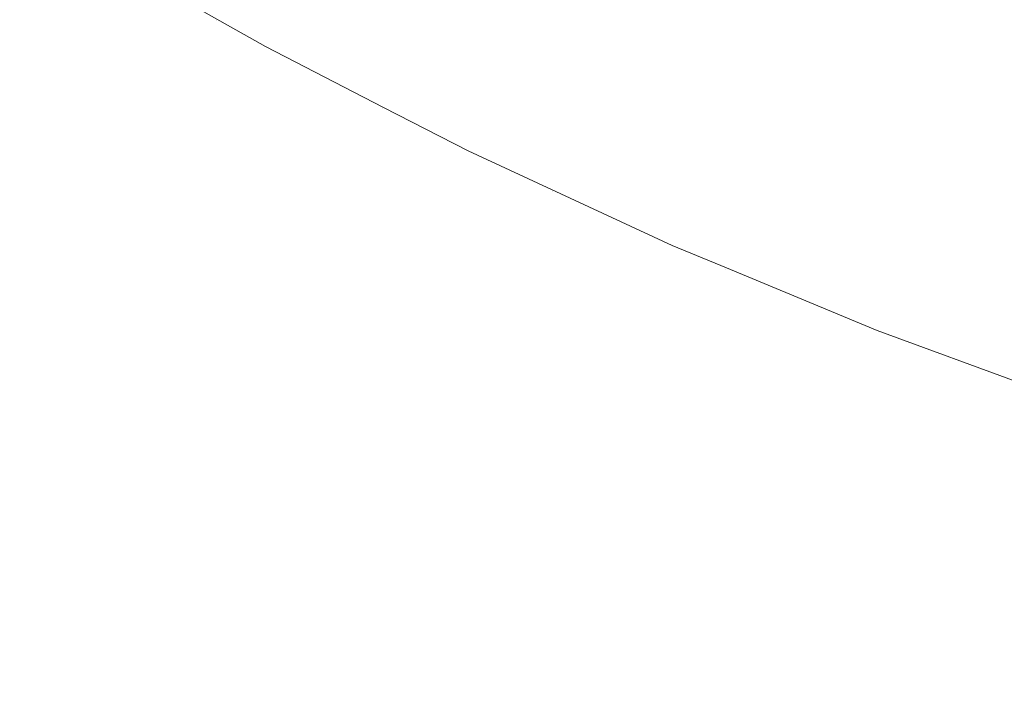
# Model space of a CAD drawing. Header units: centimetres. Extents: x -21.6 to 22.7, y 4.2 to 6.
# Tile 99 of 256: x -6.6176 to -6.5907, y 4.5002 to 4.5185. Entities that reach past the tile are written whole.
import ezdxf

# ---------------------------------------------------------------- set-up
doc = ezdxf.new("R2010")
doc.units = ezdxf.units.CM
doc.header["$LTSCALE"] = 2.54
doc.layers.add('Lucido design-1', color=7, linetype='Continuous')

# ---------------------------------------------------------------- blocks, each defined once
blk = doc.blocks.new('Gruppo-3-1')
at = {"color": 7, "linetype": 'Continuous', "lineweight": 9}
blk.add_3dface([(-21.503423, 5.900212, -2276.22217), (-21.503423, 4.300212, -2276.22217), (22.630348, 4.300212, -2276.22217), (22.630348, 5.900212, -2276.22217)], dxfattribs=at)
for points, invisible_edges in [([(-6.596114, 4.519198, -2276.683058), (-6.596376, 4.518308, -2276.68536), (-6.600927, 4.520341, -2276.68536), (-6.600643, 4.521222, -2276.683058)], 15), ([(-6.590985, 4.519308, -2276.678496), (-6.591256, 4.51829, -2276.680769), (-6.595834, 4.520147, -2276.680769), (-6.595538, 4.521154, -2276.678496)], 15), ([(-6.616807, 4.520745, -2276.930287), (-6.616762, 4.520854, -2276.928615), (-6.612299, 4.51829, -2276.928615), (-6.612341, 4.518179, -2276.930287)], 15), ([(-6.612267, 4.518374, -2276.926967), (-6.612299, 4.51829, -2276.928615), (-6.616762, 4.520854, -2276.928615), (-6.616727, 4.520937, -2276.926967)], 15), ([(-6.616727, 4.520937, -2276.926967), (-6.616704, 4.520995, -2276.925344), (-6.612244, 4.518433, -2276.925344), (-6.612267, 4.518374, -2276.926967)], 15), ([(-6.612231, 4.518467, -2276.923745), (-6.612244, 4.518433, -2276.925344), (-6.616704, 4.520995, -2276.925344), (-6.61669, 4.521029, -2276.923745)], 15), ([(-6.612231, 4.518467, -2276.923745), (-6.61669, 4.521029, -2276.923745), (-6.616383, 4.520861, -2276.92217)], 11), ([(-6.616383, 4.520861, -2276.92217), (-6.610887, 4.517747, -2276.92217), (-6.612231, 4.518467, -2276.923745)], 10), ([(-6.616383, 4.520861, -2276.92217), (-6.616383, 4.520861, -2276.72217), (-6.610887, 4.517747, -2276.72217), (-6.610887, 4.517747, -2276.92217)], 5), ([(-6.612218, 4.518501, -2276.71995), (-6.610887, 4.517747, -2276.72217), (-6.616383, 4.520861, -2276.72217)], 9), ([(-6.611488, 4.520412, -2276.701649), (-6.611308, 4.520883, -2276.699319), (-6.606819, 4.518498, -2276.699319), (-6.606987, 4.518021, -2276.701649)], 15), ([(-6.606199, 4.520259, -2276.692323), (-6.605953, 4.520958, -2276.689995), (-6.60144, 4.518753, -2276.689995), (-6.601669, 4.518045, -2276.692323)], 15), ([(-6.616931, 4.520443, -2276.933702), (-6.616863, 4.520608, -2276.931982), (-6.612394, 4.51804, -2276.931982), (-6.612458, 4.517872, -2276.933702)], 15), ([(-6.612341, 4.518179, -2276.930287), (-6.612394, 4.51804, -2276.931982), (-6.616863, 4.520608, -2276.931982), (-6.616807, 4.520745, -2276.930287)], 15), ([(-6.612458, 4.517872, -2276.933702), (-6.612534, 4.517674, -2276.935444), (-6.617012, 4.520248, -2276.935444), (-6.616931, 4.520443, -2276.933702)], 15), ([(-6.606987, 4.518021, -2276.701649), (-6.607136, 4.517599, -2276.703974), (-6.611647, 4.519996, -2276.703974), (-6.611488, 4.520412, -2276.701649)], 15), ([(-6.601193, 4.519518, -2276.687674), (-6.600927, 4.520341, -2276.68536), (-6.596376, 4.518308, -2276.68536), (-6.596621, 4.517476, -2276.687674)], 15), ([(-6.590985, 4.519308, -2276.678496), (-6.590699, 4.520384, -2276.676241), (-6.586107, 4.518707, -2276.676241), (-6.586366, 4.517621, -2276.678496)], 15), ([(-6.612621, 4.517445, -2276.93721), (-6.612722, 4.517183, -2276.938998), (-6.617212, 4.519763, -2276.938998), (-6.617105, 4.520021, -2276.93721)], 15), ([(-6.617105, 4.520021, -2276.93721), (-6.617012, 4.520248, -2276.935444), (-6.612534, 4.517674, -2276.935444), (-6.612621, 4.517445, -2276.93721)], 15), ([(-6.601669, 4.518045, -2276.692323), (-6.601879, 4.517395, -2276.694654), (-6.606425, 4.519616, -2276.694654), (-6.606199, 4.520259, -2276.692323)], 15), ([(-6.596114, 4.519198, -2276.683058), (-6.595834, 4.520147, -2276.680769), (-6.591256, 4.51829, -2276.680769), (-6.591511, 4.517331, -2276.683058)], 15), ([(-6.617332, 4.519471, -2276.940809), (-6.617212, 4.519763, -2276.938998), (-6.612722, 4.517183, -2276.938998), (-6.612835, 4.516886, -2276.940809)], 15), ([(-6.611786, 4.519631, -2276.706291), (-6.611647, 4.519996, -2276.703974), (-6.607136, 4.517599, -2276.703974), (-6.607266, 4.51723, -2276.706291)], 15), ([(-6.612835, 4.516886, -2276.940809), (-6.612961, 4.516554, -2276.942641), (-6.617467, 4.519143, -2276.942641), (-6.617332, 4.519471, -2276.940809)], 15), ([(-6.607266, 4.51723, -2276.706291), (-6.607377, 4.516914, -2276.7086), (-6.611906, 4.519319, -2276.7086), (-6.611786, 4.519631, -2276.706291)], 15), ([(-6.606632, 4.519029, -2276.696987), (-6.606425, 4.519616, -2276.694654), (-6.601879, 4.517395, -2276.694654), (-6.602071, 4.516801, -2276.696987)], 15), ([(-6.596621, 4.517476, -2276.687674), (-6.596849, 4.516702, -2276.689995), (-6.60144, 4.518753, -2276.689995), (-6.601193, 4.519518, -2276.687674)], 15), ([(-6.612005, 4.519058, -2276.710899), (-6.611906, 4.519319, -2276.7086), (-6.607377, 4.516914, -2276.7086), (-6.607471, 4.516649, -2276.710899)], 15), ([(-6.591511, 4.517331, -2276.683058), (-6.591751, 4.516431, -2276.68536), (-6.596376, 4.518308, -2276.68536), (-6.596114, 4.519198, -2276.683058)], 15), ([(-6.586366, 4.517621, -2276.678496), (-6.586611, 4.516593, -2276.680769), (-6.591256, 4.51829, -2276.680769), (-6.590985, 4.519308, -2276.678496)], 15), ([(-6.617617, 4.51878, -2276.944493), (-6.617467, 4.519143, -2276.942641), (-6.612961, 4.516554, -2276.942641), (-6.613102, 4.516186, -2276.944493)], 15), ([(-6.607471, 4.516649, -2276.710899), (-6.607546, 4.516434, -2276.713185), (-6.612086, 4.518846, -2276.713185), (-6.612005, 4.519058, -2276.710899)], 15), ([(-6.602071, 4.516801, -2276.696987), (-6.602245, 4.516263, -2276.699319), (-6.606819, 4.518498, -2276.699319), (-6.606632, 4.519029, -2276.696987)], 15), ([(-6.613102, 4.516186, -2276.944493), (-6.613258, 4.515778, -2276.946366), (-6.617782, 4.518378, -2276.946366), (-6.617617, 4.51878, -2276.944493)], 15), ([(-6.607604, 4.51627, -2276.715456), (-6.607645, 4.516153, -2276.717712), (-6.612192, 4.518569, -2276.717712), (-6.612148, 4.518684, -2276.715456)], 15), ([(-6.612148, 4.518684, -2276.715456), (-6.612086, 4.518846, -2276.713185), (-6.607546, 4.516434, -2276.713185), (-6.607604, 4.51627, -2276.715456)], 15), ([(-6.601669, 4.518045, -2276.692323), (-6.60144, 4.518753, -2276.689995), (-6.596849, 4.516702, -2276.689995), (-6.597059, 4.515986, -2276.692323)], 15), ([(-6.612267, 4.518374, -2276.926967), (-6.612244, 4.518433, -2276.925344), (-6.607694, 4.516016, -2276.925344), (-6.607715, 4.515956, -2276.926967)], 15), ([(-6.607681, 4.516051, -2276.923745), (-6.607694, 4.516016, -2276.925344), (-6.612244, 4.518433, -2276.925344), (-6.612231, 4.518467, -2276.923745)], 15), ([(-6.607681, 4.516051, -2276.923745), (-6.612231, 4.518467, -2276.923745), (-6.610887, 4.517747, -2276.92217)], 11), ([(-6.612218, 4.518501, -2276.71995), (-6.612192, 4.518569, -2276.717712), (-6.607645, 4.516153, -2276.717712), (-6.607669, 4.516085, -2276.71995)], 15), ([(-6.610887, 4.517747, -2276.72217), (-6.612218, 4.518501, -2276.71995), (-6.607669, 4.516085, -2276.71995)], 11), ([(-6.606987, 4.518021, -2276.701649), (-6.606819, 4.518498, -2276.699319), (-6.602245, 4.516263, -2276.699319), (-6.602401, 4.515781, -2276.701649)], 15), ([(-6.617964, 4.517938, -2276.948259), (-6.617782, 4.518378, -2276.946366), (-6.613258, 4.515778, -2276.946366), (-6.613428, 4.515332, -2276.948259)], 15), ([(-6.607784, 4.515758, -2276.930287), (-6.607834, 4.515618, -2276.931982), (-6.612394, 4.51804, -2276.931982), (-6.612341, 4.518179, -2276.930287)], 15), ([(-6.612341, 4.518179, -2276.930287), (-6.612299, 4.51829, -2276.928615), (-6.607745, 4.515871, -2276.928615), (-6.607784, 4.515758, -2276.930287)], 15), ([(-6.607715, 4.515956, -2276.926967), (-6.607745, 4.515871, -2276.928615), (-6.612299, 4.51829, -2276.928615), (-6.612267, 4.518374, -2276.926967)], 15), ([(-6.596621, 4.517476, -2276.687674), (-6.596376, 4.518308, -2276.68536), (-6.591751, 4.516431, -2276.68536), (-6.591975, 4.515591, -2276.687674)], 15), ([(-6.591511, 4.517331, -2276.683058), (-6.591256, 4.51829, -2276.680769), (-6.586611, 4.516593, -2276.680769), (-6.586842, 4.515626, -2276.683058)], 15), ([(-6.613428, 4.515332, -2276.948259), (-6.613615, 4.514844, -2276.95017), (-6.618162, 4.517457, -2276.95017), (-6.617964, 4.517938, -2276.948259)], 15), ([(-6.607893, 4.515448, -2276.933702), (-6.607964, 4.515247, -2276.935444), (-6.612534, 4.517674, -2276.935444), (-6.612458, 4.517872, -2276.933702)], 15), ([(-6.612458, 4.517872, -2276.933702), (-6.612394, 4.51804, -2276.931982), (-6.607834, 4.515618, -2276.931982), (-6.607893, 4.515448, -2276.933702)], 15), ([(-6.602401, 4.515781, -2276.701649), (-6.602539, 4.515353, -2276.703974), (-6.607136, 4.517599, -2276.703974), (-6.606987, 4.518021, -2276.701649)], 15), ([(-6.597059, 4.515986, -2276.692323), (-6.597253, 4.515328, -2276.694654), (-6.601879, 4.517395, -2276.694654), (-6.601669, 4.518045, -2276.692323)], 15), ([(-6.612621, 4.517445, -2276.93721), (-6.612534, 4.517674, -2276.935444), (-6.607964, 4.515247, -2276.935444), (-6.608046, 4.515015, -2276.93721)], 15), ([(-6.610887, 4.517747, -2276.92217), (-6.607663, 4.516089, -2276.92217), (-6.607681, 4.516051, -2276.923745)], 10), ([(-6.607663, 4.516089, -2276.92217), (-6.610887, 4.517747, -2276.92217), (-6.610887, 4.517747, -2276.72217), (-6.607663, 4.516089, -2276.72217)], 10), ([(-6.607669, 4.516085, -2276.71995), (-6.607663, 4.516089, -2276.72217), (-6.610887, 4.517747, -2276.72217)], 9), ([(-6.607266, 4.51723, -2276.706291), (-6.607136, 4.517599, -2276.703974), (-6.602539, 4.515353, -2276.703974), (-6.602659, 4.514979, -2276.706291)], 15), ([(-6.618378, 4.516934, -2276.952099), (-6.618162, 4.517457, -2276.95017), (-6.613615, 4.514844, -2276.95017), (-6.613817, 4.514314, -2276.952099)], 15), ([(-6.608046, 4.515015, -2276.93721), (-6.60814, 4.514749, -2276.938998), (-6.612722, 4.517183, -2276.938998), (-6.612621, 4.517445, -2276.93721)], 15), ([(-6.602071, 4.516801, -2276.696987), (-6.601879, 4.517395, -2276.694654), (-6.597253, 4.515328, -2276.694654), (-6.59743, 4.514727, -2276.696987)], 15), ([(-6.591975, 4.515591, -2276.687674), (-6.592183, 4.514809, -2276.689995), (-6.596849, 4.516702, -2276.689995), (-6.596621, 4.517476, -2276.687674)], 15), ([(-6.586842, 4.515626, -2276.683058), (-6.587058, 4.514718, -2276.68536), (-6.591751, 4.516431, -2276.68536), (-6.591511, 4.517331, -2276.683058)], 15), ([(-6.612835, 4.516886, -2276.940809), (-6.612722, 4.517183, -2276.938998), (-6.60814, 4.514749, -2276.938998), (-6.608245, 4.514448, -2276.940809)], 15), ([(-6.602659, 4.514979, -2276.706291), (-6.602763, 4.514659, -2276.7086), (-6.607377, 4.516914, -2276.7086), (-6.607266, 4.51723, -2276.706291)], 15), ([(-6.613817, 4.514314, -2276.952099), (-6.614037, 4.513739, -2276.954044), (-6.618611, 4.516368, -2276.954044), (-6.618378, 4.516934, -2276.952099)], 15), ([(-6.608245, 4.514448, -2276.940809), (-6.608364, 4.514112, -2276.942641), (-6.612961, 4.516554, -2276.942641), (-6.612835, 4.516886, -2276.940809)], 15), ([(-6.607471, 4.516649, -2276.710899), (-6.607377, 4.516914, -2276.7086), (-6.602763, 4.514659, -2276.7086), (-6.602849, 4.514391, -2276.710899)], 15), ([(-6.59743, 4.514727, -2276.696987), (-6.59759, 4.514183, -2276.699319), (-6.602245, 4.516263, -2276.699319), (-6.602071, 4.516801, -2276.696987)], 15), ([(-6.613102, 4.516186, -2276.944493), (-6.612961, 4.516554, -2276.942641), (-6.608364, 4.514112, -2276.942641), (-6.608495, 4.513738, -2276.944493)], 15), ([(-6.602849, 4.514391, -2276.710899), (-6.60292, 4.514174, -2276.713185), (-6.607546, 4.516434, -2276.713185), (-6.607471, 4.516649, -2276.710899)], 15), ([(-6.597059, 4.515986, -2276.692323), (-6.596849, 4.516702, -2276.689995), (-6.592183, 4.514809, -2276.689995), (-6.592375, 4.514086, -2276.692323)], 15), ([(-6.618863, 4.515757, -2276.956004), (-6.618611, 4.516368, -2276.954044), (-6.614037, 4.513739, -2276.954044), (-6.614273, 4.513119, -2276.956004)], 15), ([(-6.602973, 4.514007, -2276.715456), (-6.603011, 4.51389, -2276.717712), (-6.607645, 4.516153, -2276.717712), (-6.607604, 4.51627, -2276.715456)], 15), ([(-6.607604, 4.51627, -2276.715456), (-6.607546, 4.516434, -2276.713185), (-6.60292, 4.514174, -2276.713185), (-6.602973, 4.514007, -2276.715456)], 15), ([(-6.602401, 4.515781, -2276.701649), (-6.602245, 4.516263, -2276.699319), (-6.59759, 4.514183, -2276.699319), (-6.597734, 4.513695, -2276.701649)], 15), ([(-6.591975, 4.515591, -2276.687674), (-6.591751, 4.516431, -2276.68536), (-6.587058, 4.514718, -2276.68536), (-6.587261, 4.513869, -2276.687674)], 15), ([(-6.608495, 4.513738, -2276.944493), (-6.608641, 4.513326, -2276.946366), (-6.613258, 4.515778, -2276.946366), (-6.613102, 4.516186, -2276.944493)], 15), ([(-6.607715, 4.515956, -2276.926967), (-6.607694, 4.516016, -2276.925344), (-6.603057, 4.51375, -2276.925344), (-6.603076, 4.51369, -2276.926967)], 15), ([(-6.603045, 4.513785, -2276.923745), (-6.603057, 4.51375, -2276.925344), (-6.607694, 4.516016, -2276.925344), (-6.607681, 4.516051, -2276.923745)], 15), ([(-6.607681, 4.516051, -2276.923745), (-6.607663, 4.516089, -2276.92217), (-6.605355, 4.514903, -2276.92217)], 9), ([(-6.605355, 4.514903, -2276.92217), (-6.603045, 4.513785, -2276.923745), (-6.607681, 4.516051, -2276.923745)], 11), ([(-6.607669, 4.516085, -2276.71995), (-6.607645, 4.516153, -2276.717712), (-6.603011, 4.51389, -2276.717712), (-6.603034, 4.51382, -2276.71995)], 15), ([(-6.605355, 4.514903, -2276.72217), (-6.607663, 4.516089, -2276.72217), (-6.607669, 4.516085, -2276.71995)], 10), ([(-6.607669, 4.516085, -2276.71995), (-6.603034, 4.51382, -2276.71995), (-6.605355, 4.514903, -2276.72217)], 11), ([(-6.607663, 4.516089, -2276.72217), (-6.605355, 4.514903, -2276.72217), (-6.605355, 4.514903, -2276.92217), (-6.607663, 4.516089, -2276.92217)], 10), ([(-6.592375, 4.514086, -2276.692323), (-6.592552, 4.513421, -2276.694654), (-6.597253, 4.515328, -2276.694654), (-6.597059, 4.515986, -2276.692323)], 15), ([(-6.614273, 4.513119, -2276.956004), (-6.614528, 4.512453, -2276.957979), (-6.619134, 4.5151, -2276.957979), (-6.618863, 4.515757, -2276.956004)], 15), ([(-6.613428, 4.515332, -2276.948259), (-6.613258, 4.515778, -2276.946366), (-6.608641, 4.513326, -2276.946366), (-6.6088, 4.512873, -2276.948259)], 15), ([(-6.603141, 4.513489, -2276.930287), (-6.603187, 4.513347, -2276.931982), (-6.607834, 4.515618, -2276.931982), (-6.607784, 4.515758, -2276.930287)], 15), ([(-6.607784, 4.515758, -2276.930287), (-6.607745, 4.515871, -2276.928615), (-6.603104, 4.513603, -2276.928615), (-6.603141, 4.513489, -2276.930287)], 15), ([(-6.603076, 4.51369, -2276.926967), (-6.603104, 4.513603, -2276.928615), (-6.607745, 4.515871, -2276.928615), (-6.607715, 4.515956, -2276.926967)], 15), ([(-6.597734, 4.513695, -2276.701649), (-6.597861, 4.513263, -2276.703974), (-6.602539, 4.515353, -2276.703974), (-6.602401, 4.515781, -2276.701649)], 15), ([(-6.603242, 4.513175, -2276.933702), (-6.603308, 4.512972, -2276.935444), (-6.607964, 4.515247, -2276.935444), (-6.607893, 4.515448, -2276.933702)], 15), ([(-6.607893, 4.515448, -2276.933702), (-6.607834, 4.515618, -2276.931982), (-6.603187, 4.513347, -2276.931982), (-6.603242, 4.513175, -2276.933702)], 15), ([(-6.587261, 4.513869, -2276.687674), (-6.587449, 4.51308, -2276.689995), (-6.592183, 4.514809, -2276.689995), (-6.591975, 4.515591, -2276.687674)], 15), ([(-6.6088, 4.512873, -2276.948259), (-6.608974, 4.512379, -2276.95017), (-6.613615, 4.514844, -2276.95017), (-6.613428, 4.515332, -2276.948259)], 15), ([(-6.608046, 4.515015, -2276.93721), (-6.607964, 4.515247, -2276.935444), (-6.603308, 4.512972, -2276.935444), (-6.603384, 4.512737, -2276.93721)], 15), ([(-6.602659, 4.514979, -2276.706291), (-6.602539, 4.515353, -2276.703974), (-6.597861, 4.513263, -2276.703974), (-6.597972, 4.512885, -2276.706291)], 15), ([(-6.59743, 4.514727, -2276.696987), (-6.597253, 4.515328, -2276.694654), (-6.592552, 4.513421, -2276.694654), (-6.592714, 4.512814, -2276.696987)], 15), ([(-6.619425, 4.514395, -2276.959966), (-6.619134, 4.5151, -2276.957979), (-6.614528, 4.512453, -2276.957979), (-6.614801, 4.511738, -2276.959966)], 15), ([(-6.603384, 4.512737, -2276.93721), (-6.603471, 4.512468, -2276.938998), (-6.60814, 4.514749, -2276.938998), (-6.608046, 4.515015, -2276.93721)], 15), ([(-6.603045, 4.513785, -2276.923745), (-6.605355, 4.514903, -2276.92217), (-6.599793, 4.512325, -2276.92217)], 9), ([(-6.605355, 4.514903, -2276.92217), (-6.605355, 4.514903, -2276.72217), (-6.599793, 4.512325, -2276.72217), (-6.599793, 4.512325, -2276.92217)], 5), ([(-6.599793, 4.512325, -2276.72217), (-6.605355, 4.514903, -2276.72217), (-6.603034, 4.51382, -2276.71995)], 10), ([(-6.597972, 4.512885, -2276.706291), (-6.598067, 4.512561, -2276.7086), (-6.602763, 4.514659, -2276.7086), (-6.602659, 4.514979, -2276.706291)], 15), ([(-6.613817, 4.514314, -2276.952099), (-6.613615, 4.514844, -2276.95017), (-6.608974, 4.512379, -2276.95017), (-6.609164, 4.511842, -2276.952099)], 15), ([(-6.608245, 4.514448, -2276.940809), (-6.60814, 4.514749, -2276.938998), (-6.603471, 4.512468, -2276.938998), (-6.603569, 4.512164, -2276.940809)], 15), ([(-6.602849, 4.514391, -2276.710899), (-6.602763, 4.514659, -2276.7086), (-6.598067, 4.512561, -2276.7086), (-6.598147, 4.51229, -2276.710899)], 15), ([(-6.592714, 4.512814, -2276.696987), (-6.59286, 4.512265, -2276.699319), (-6.59759, 4.514183, -2276.699319), (-6.59743, 4.514727, -2276.696987)], 15), ([(-6.592375, 4.514086, -2276.692323), (-6.592183, 4.514809, -2276.689995), (-6.587449, 4.51308, -2276.689995), (-6.587623, 4.51235, -2276.692323)], 15), ([(-6.614801, 4.511738, -2276.959966), (-6.615093, 4.510974, -2276.961965), (-6.619735, 4.513641, -2276.961965), (-6.619425, 4.514395, -2276.959966)], 15), ([(-6.603569, 4.512164, -2276.940809), (-6.603679, 4.511823, -2276.942641), (-6.608364, 4.514112, -2276.942641), (-6.608245, 4.514448, -2276.940809)], 15), ([(-6.598147, 4.51229, -2276.710899), (-6.598212, 4.512071, -2276.713185), (-6.60292, 4.514174, -2276.713185), (-6.602849, 4.514391, -2276.710899)], 15), ([(-6.609164, 4.511842, -2276.952099), (-6.609368, 4.51126, -2276.954044), (-6.614037, 4.513739, -2276.954044), (-6.613817, 4.514314, -2276.952099)], 15), ([(-6.608495, 4.513738, -2276.944493), (-6.608364, 4.514112, -2276.942641), (-6.603679, 4.511823, -2276.942641), (-6.603801, 4.511445, -2276.944493)], 15), ([(-6.602973, 4.514007, -2276.715456), (-6.60292, 4.514174, -2276.713185), (-6.598212, 4.512071, -2276.713185), (-6.598262, 4.511902, -2276.715456)], 15), ([(-6.597734, 4.513695, -2276.701649), (-6.59759, 4.514183, -2276.699319), (-6.59286, 4.512265, -2276.699319), (-6.592992, 4.511772, -2276.701649)], 15), ([(-6.603034, 4.51382, -2276.71995), (-6.603011, 4.51389, -2276.717712), (-6.598297, 4.511783, -2276.717712), (-6.598317, 4.511713, -2276.71995)], 15), ([(-6.598262, 4.511902, -2276.715456), (-6.598297, 4.511783, -2276.717712), (-6.603011, 4.51389, -2276.717712), (-6.602973, 4.514007, -2276.715456)], 15), ([(-6.587623, 4.51235, -2276.692323), (-6.587783, 4.511679, -2276.694654), (-6.592552, 4.513421, -2276.694654), (-6.592375, 4.514086, -2276.692323)], 15), ([(-6.620067, 4.512837, -2276.963974), (-6.619735, 4.513641, -2276.961965), (-6.615093, 4.510974, -2276.961965), (-6.615404, 4.510158, -2276.963974)], 15), ([(-6.614273, 4.513119, -2276.956004), (-6.614037, 4.513739, -2276.954044), (-6.609368, 4.51126, -2276.954044), (-6.60959, 4.510632, -2276.956004)], 15), ([(-6.603801, 4.511445, -2276.944493), (-6.603936, 4.511027, -2276.946366), (-6.608641, 4.513326, -2276.946366), (-6.608495, 4.513738, -2276.944493)], 15), ([(-6.603141, 4.513489, -2276.930287), (-6.603104, 4.513603, -2276.928615), (-6.598382, 4.511493, -2276.928615), (-6.598416, 4.511378, -2276.930287)], 15), ([(-6.598356, 4.511581, -2276.926967), (-6.598382, 4.511493, -2276.928615), (-6.603104, 4.513603, -2276.928615), (-6.603076, 4.51369, -2276.926967)], 15), ([(-6.603076, 4.51369, -2276.926967), (-6.603057, 4.51375, -2276.925344), (-6.598338, 4.511642, -2276.925344), (-6.598356, 4.511581, -2276.926967)], 15), ([(-6.598328, 4.511678, -2276.923745), (-6.598338, 4.511642, -2276.925344), (-6.603057, 4.51375, -2276.925344), (-6.603045, 4.513785, -2276.923745)], 15), ([(-6.599793, 4.512325, -2276.92217), (-6.598328, 4.511678, -2276.923745), (-6.603045, 4.513785, -2276.923745)], 11), ([(-6.603034, 4.51382, -2276.71995), (-6.598317, 4.511713, -2276.71995), (-6.599793, 4.512325, -2276.72217)], 11), ([(-6.592992, 4.511772, -2276.701649), (-6.593108, 4.511335, -2276.703974), (-6.597861, 4.513263, -2276.703974), (-6.597734, 4.513695, -2276.701649)], 15), ([(-6.6088, 4.512873, -2276.948259), (-6.608641, 4.513326, -2276.946366), (-6.603936, 4.511027, -2276.946366), (-6.604084, 4.510569, -2276.948259)], 15), ([(-6.603242, 4.513175, -2276.933702), (-6.603187, 4.513347, -2276.931982), (-6.598458, 4.511234, -2276.931982), (-6.598509, 4.511061, -2276.933702)], 15), ([(-6.598416, 4.511378, -2276.930287), (-6.598458, 4.511234, -2276.931982), (-6.603187, 4.513347, -2276.931982), (-6.603141, 4.513489, -2276.930287)], 15), ([(-6.592714, 4.512814, -2276.696987), (-6.592552, 4.513421, -2276.694654), (-6.587783, 4.511679, -2276.694654), (-6.587929, 4.511067, -2276.696987)], 15), ([(-6.60959, 4.510632, -2276.956004), (-6.609828, 4.509956, -2276.957979), (-6.614528, 4.512453, -2276.957979), (-6.614273, 4.513119, -2276.956004)], 15), ([(-6.598509, 4.511061, -2276.933702), (-6.59857, 4.510855, -2276.935444), (-6.603308, 4.512972, -2276.935444), (-6.603242, 4.513175, -2276.933702)], 15), ([(-6.597972, 4.512885, -2276.706291), (-6.597861, 4.513263, -2276.703974), (-6.593108, 4.511335, -2276.703974), (-6.593209, 4.510953, -2276.706291)], 15), ([(-6.615404, 4.510158, -2276.963974), (-6.615736, 4.50929, -2276.96599), (-6.62042, 4.511981, -2276.96599), (-6.620067, 4.512837, -2276.963974)], 15), ([(-6.604084, 4.510569, -2276.948259), (-6.604246, 4.510069, -2276.95017), (-6.608974, 4.512379, -2276.95017), (-6.6088, 4.512873, -2276.948259)], 15), ([(-6.603384, 4.512737, -2276.93721), (-6.603308, 4.512972, -2276.935444), (-6.59857, 4.510855, -2276.935444), (-6.59864, 4.510617, -2276.93721)], 15), ([(-6.593209, 4.510953, -2276.706291), (-6.593297, 4.510626, -2276.7086), (-6.598067, 4.512561, -2276.7086), (-6.597972, 4.512885, -2276.706291)], 15), ([(-6.587929, 4.511067, -2276.696987), (-6.588061, 4.510512, -2276.699319), (-6.59286, 4.512265, -2276.699319), (-6.592714, 4.512814, -2276.696987)], 15), ([(-6.59864, 4.510617, -2276.93721), (-6.59872, 4.510345, -2276.938998), (-6.603471, 4.512468, -2276.938998), (-6.603384, 4.512737, -2276.93721)], 15), ([(-6.598147, 4.51229, -2276.710899), (-6.598067, 4.512561, -2276.7086), (-6.593297, 4.510626, -2276.7086), (-6.59337, 4.510352, -2276.710899)], 15), ([(-6.614801, 4.511738, -2276.959966), (-6.614528, 4.512453, -2276.957979), (-6.609828, 4.509956, -2276.957979), (-6.610083, 4.509232, -2276.959966)], 15), ([(-6.609164, 4.511842, -2276.952099), (-6.608974, 4.512379, -2276.95017), (-6.604246, 4.510069, -2276.95017), (-6.604421, 4.509525, -2276.952099)], 15), ([(-6.603569, 4.512164, -2276.940809), (-6.603471, 4.512468, -2276.938998), (-6.59872, 4.510345, -2276.938998), (-6.59881, 4.510038, -2276.940809)], 15), ([(-6.599793, 4.512325, -2276.92217), (-6.598315, 4.511712, -2276.92217), (-6.598328, 4.511678, -2276.923745)], 10), ([(-6.598315, 4.511712, -2276.92217), (-6.599793, 4.512325, -2276.92217), (-6.599793, 4.512325, -2276.72217), (-6.598315, 4.511712, -2276.72217)], 10), ([(-6.598317, 4.511713, -2276.71995), (-6.598315, 4.511712, -2276.72217), (-6.599793, 4.512325, -2276.72217)], 9), ([(-6.59337, 4.510352, -2276.710899), (-6.593429, 4.51013, -2276.713185), (-6.598212, 4.512071, -2276.713185), (-6.598147, 4.51229, -2276.710899)], 15), ([(-6.592992, 4.511772, -2276.701649), (-6.59286, 4.512265, -2276.699319), (-6.588061, 4.510512, -2276.699319), (-6.58818, 4.510014, -2276.701649)], 15), ([(-6.620794, 4.511072, -2276.968013), (-6.62042, 4.511981, -2276.96599), (-6.615736, 4.50929, -2276.96599), (-6.616088, 4.508368, -2276.968013)], 15), ([(-6.59881, 4.510038, -2276.940809), (-6.598912, 4.509693, -2276.942641), (-6.603679, 4.511823, -2276.942641), (-6.603569, 4.512164, -2276.940809)], 15), ([(-6.598262, 4.511902, -2276.715456), (-6.598212, 4.512071, -2276.713185), (-6.593429, 4.51013, -2276.713185), (-6.593474, 4.50996, -2276.715456)], 15), ([(-6.610083, 4.509232, -2276.959966), (-6.610355, 4.508457, -2276.961965), (-6.615093, 4.510974, -2276.961965), (-6.614801, 4.511738, -2276.959966)], 15), ([(-6.604421, 4.509525, -2276.952099), (-6.604612, 4.508935, -2276.954044), (-6.609368, 4.51126, -2276.954044), (-6.609164, 4.511842, -2276.952099)], 15), ([(-6.603801, 4.511445, -2276.944493), (-6.603679, 4.511823, -2276.942641), (-6.598912, 4.509693, -2276.942641), (-6.599024, 4.509311, -2276.944493)], 15), ([(-6.593534, 4.509733, -2276.923745), (-6.593544, 4.509697, -2276.925344), (-6.598338, 4.511642, -2276.925344), (-6.598328, 4.511678, -2276.923745)], 15), ([(-6.598328, 4.511678, -2276.923745), (-6.598315, 4.511712, -2276.92217), (-6.594203, 4.510006, -2276.92217)], 9), ([(-6.594203, 4.510006, -2276.92217), (-6.593534, 4.509733, -2276.923745), (-6.598328, 4.511678, -2276.923745)], 11), ([(-6.598317, 4.511713, -2276.71995), (-6.598297, 4.511783, -2276.717712), (-6.593506, 4.50984, -2276.717712), (-6.593525, 4.509768, -2276.71995)], 15), ([(-6.598317, 4.511713, -2276.71995), (-6.593525, 4.509768, -2276.71995), (-6.594203, 4.510006, -2276.72217)], 11), ([(-6.594203, 4.510006, -2276.72217), (-6.598315, 4.511712, -2276.72217), (-6.598317, 4.511713, -2276.71995)], 10), ([(-6.598315, 4.511712, -2276.72217), (-6.594203, 4.510006, -2276.72217), (-6.594203, 4.510006, -2276.92217), (-6.598315, 4.511712, -2276.92217)], 10), ([(-6.593474, 4.50996, -2276.715456), (-6.593506, 4.50984, -2276.717712), (-6.598297, 4.511783, -2276.717712), (-6.598262, 4.511902, -2276.715456)], 15), ([(-6.58818, 4.510014, -2276.701649), (-6.588285, 4.509573, -2276.703974), (-6.593108, 4.511335, -2276.703974), (-6.592992, 4.511772, -2276.701649)], 15), ([(-6.599024, 4.509311, -2276.944493), (-6.599149, 4.508888, -2276.946366), (-6.603936, 4.511027, -2276.946366), (-6.603801, 4.511445, -2276.944493)], 15), ([(-6.598416, 4.511378, -2276.930287), (-6.598382, 4.511493, -2276.928615), (-6.593584, 4.509547, -2276.928615), (-6.593615, 4.509431, -2276.930287)], 15), ([(-6.59356, 4.509635, -2276.926967), (-6.593584, 4.509547, -2276.928615), (-6.598382, 4.511493, -2276.928615), (-6.598356, 4.511581, -2276.926967)], 15), ([(-6.598356, 4.511581, -2276.926967), (-6.598338, 4.511642, -2276.925344), (-6.593544, 4.509697, -2276.925344), (-6.59356, 4.509635, -2276.926967)], 15), ([(-6.60959, 4.510632, -2276.956004), (-6.609368, 4.51126, -2276.954044), (-6.604612, 4.508935, -2276.954044), (-6.604817, 4.5083, -2276.956004)], 15), ([(-6.598509, 4.511061, -2276.933702), (-6.598458, 4.511234, -2276.931982), (-6.593653, 4.509285, -2276.931982), (-6.5937, 4.50911, -2276.933702)], 15), ([(-6.593615, 4.509431, -2276.930287), (-6.593653, 4.509285, -2276.931982), (-6.598458, 4.511234, -2276.931982), (-6.598416, 4.511378, -2276.930287)], 15), ([(-6.593209, 4.510953, -2276.706291), (-6.593108, 4.511335, -2276.703974), (-6.588285, 4.509573, -2276.703974), (-6.588377, 4.509188, -2276.706291)], 15), ([(-6.616088, 4.508368, -2276.968013), (-6.616461, 4.507391, -2276.97004), (-6.621191, 4.510109, -2276.97004), (-6.620794, 4.511072, -2276.968013)], 15), ([(-6.615404, 4.510158, -2276.963974), (-6.615093, 4.510974, -2276.961965), (-6.610355, 4.508457, -2276.961965), (-6.610647, 4.507631, -2276.963974)], 15), ([(-6.604084, 4.510569, -2276.948259), (-6.603936, 4.511027, -2276.946366), (-6.599149, 4.508888, -2276.946366), (-6.599285, 4.508425, -2276.948259)], 15), ([(-6.5937, 4.50911, -2276.933702), (-6.593755, 4.508902, -2276.935444), (-6.59857, 4.510855, -2276.935444), (-6.598509, 4.511061, -2276.933702)], 15), ([(-6.588377, 4.509188, -2276.706291), (-6.588456, 4.508858, -2276.7086), (-6.593297, 4.510626, -2276.7086), (-6.593209, 4.510953, -2276.706291)], 15), ([(-6.604817, 4.5083, -2276.956004), (-6.605038, 4.507616, -2276.957979), (-6.609828, 4.509956, -2276.957979), (-6.60959, 4.510632, -2276.956004)], 15), ([(-6.593819, 4.508662, -2276.93721), (-6.593893, 4.508387, -2276.938998), (-6.59872, 4.510345, -2276.938998), (-6.59864, 4.510617, -2276.93721)], 15), ([(-6.59864, 4.510617, -2276.93721), (-6.59857, 4.510855, -2276.935444), (-6.593755, 4.508902, -2276.935444), (-6.593819, 4.508662, -2276.93721)], 15), ([(-6.59337, 4.510352, -2276.710899), (-6.593297, 4.510626, -2276.7086), (-6.588456, 4.508858, -2276.7086), (-6.588522, 4.508581, -2276.710899)], 15), ([(-6.599285, 4.508425, -2276.948259), (-6.599434, 4.507919, -2276.95017), (-6.604246, 4.510069, -2276.95017), (-6.604084, 4.510569, -2276.948259)], 15), ([(-6.59881, 4.510038, -2276.940809), (-6.59872, 4.510345, -2276.938998), (-6.593893, 4.508387, -2276.938998), (-6.593975, 4.508076, -2276.940809)], 15), ([(-6.588522, 4.508581, -2276.710899), (-6.588575, 4.508358, -2276.713185), (-6.593429, 4.51013, -2276.713185), (-6.59337, 4.510352, -2276.710899)], 15), ([(-6.621611, 4.50909, -2276.972069), (-6.621191, 4.510109, -2276.97004), (-6.616461, 4.507391, -2276.97004), (-6.616856, 4.506357, -2276.972069)], 15), ([(-6.610647, 4.507631, -2276.963974), (-6.610956, 4.506751, -2276.96599), (-6.615736, 4.50929, -2276.96599), (-6.615404, 4.510158, -2276.963974)], 15), ([(-6.604421, 4.509525, -2276.952099), (-6.604246, 4.510069, -2276.95017), (-6.599434, 4.507919, -2276.95017), (-6.599596, 4.507369, -2276.952099)], 15), ([(-6.593474, 4.50996, -2276.715456), (-6.593429, 4.51013, -2276.713185), (-6.588575, 4.508358, -2276.713185), (-6.588616, 4.508186, -2276.715456)], 15), ([(-6.610083, 4.509232, -2276.959966), (-6.609828, 4.509956, -2276.957979), (-6.605038, 4.507616, -2276.957979), (-6.605275, 4.506883, -2276.959966)], 15), ([(-6.593975, 4.508076, -2276.940809), (-6.594068, 4.507728, -2276.942641), (-6.598912, 4.509693, -2276.942641), (-6.59881, 4.510038, -2276.940809)], 15), ([(-6.593534, 4.509733, -2276.923745), (-6.594203, 4.510006, -2276.92217), (-6.588667, 4.50797, -2276.92217), (-6.588671, 4.507957, -2276.923745)], 13), ([(-6.588667, 4.50797, -2276.92217), (-6.594203, 4.510006, -2276.92217), (-6.594203, 4.510006, -2276.72217), (-6.588667, 4.50797, -2276.72217)], 10), ([(-6.588662, 4.507992, -2276.71995), (-6.588667, 4.50797, -2276.72217), (-6.594203, 4.510006, -2276.72217), (-6.593525, 4.509768, -2276.71995)], 13), ([(-6.593525, 4.509768, -2276.71995), (-6.593506, 4.50984, -2276.717712), (-6.588645, 4.508064, -2276.717712), (-6.588662, 4.507992, -2276.71995)], 15), ([(-6.588616, 4.508186, -2276.715456), (-6.588645, 4.508064, -2276.717712), (-6.593506, 4.50984, -2276.717712), (-6.593474, 4.50996, -2276.715456)], 15), ([(-6.599024, 4.509311, -2276.944493), (-6.598912, 4.509693, -2276.942641), (-6.594068, 4.507728, -2276.942641), (-6.594171, 4.507342, -2276.944493)], 15), ([(-6.593615, 4.509431, -2276.930287), (-6.593584, 4.509547, -2276.928615), (-6.588715, 4.507769, -2276.928615), (-6.588743, 4.507652, -2276.930287)], 15), ([(-6.588694, 4.507858, -2276.926967), (-6.588715, 4.507769, -2276.928615), (-6.593584, 4.509547, -2276.928615), (-6.59356, 4.509635, -2276.926967)], 15), ([(-6.59356, 4.509635, -2276.926967), (-6.593544, 4.509697, -2276.925344), (-6.588679, 4.50792, -2276.925344), (-6.588694, 4.507858, -2276.926967)], 15), ([(-6.588671, 4.507957, -2276.923745), (-6.588679, 4.50792, -2276.925344), (-6.593544, 4.509697, -2276.925344), (-6.593534, 4.509733, -2276.923745)], 15), ([(-6.616088, 4.508368, -2276.968013), (-6.615736, 4.50929, -2276.96599), (-6.610956, 4.506751, -2276.96599), (-6.611285, 4.505817, -2276.968013)], 15), ([(-6.599596, 4.507369, -2276.952099), (-6.599772, 4.506773, -2276.954044), (-6.604612, 4.508935, -2276.954044), (-6.604421, 4.509525, -2276.952099)], 15), ([(-6.594171, 4.507342, -2276.944493), (-6.594284, 4.506915, -2276.946366), (-6.599149, 4.508888, -2276.946366), (-6.599024, 4.509311, -2276.944493)], 15), ([(-6.5937, 4.50911, -2276.933702), (-6.593653, 4.509285, -2276.931982), (-6.588778, 4.507505, -2276.931982), (-6.588821, 4.507328, -2276.933702)], 15), ([(-6.588743, 4.507652, -2276.930287), (-6.588778, 4.507505, -2276.931982), (-6.593653, 4.509285, -2276.931982), (-6.593615, 4.509431, -2276.930287)], 15), ([(-6.616856, 4.506357, -2276.972069), (-6.617272, 4.505266, -2276.974099), (-6.622055, 4.508015, -2276.974099), (-6.621611, 4.50909, -2276.972069)], 15), ([(-6.605275, 4.506883, -2276.959966), (-6.605528, 4.506099, -2276.961965), (-6.610355, 4.508457, -2276.961965), (-6.610083, 4.509232, -2276.959966)], 15), ([(-6.588821, 4.507328, -2276.933702), (-6.588871, 4.507118, -2276.935444), (-6.593755, 4.508902, -2276.935444), (-6.5937, 4.50911, -2276.933702)], 15), ([(-6.604817, 4.5083, -2276.956004), (-6.604612, 4.508935, -2276.954044), (-6.599772, 4.506773, -2276.954044), (-6.599961, 4.50613, -2276.956004)], 15), ([(-6.599285, 4.508425, -2276.948259), (-6.599149, 4.508888, -2276.946366), (-6.594284, 4.506915, -2276.946366), (-6.594409, 4.506447, -2276.948259)], 15), ([(-6.593819, 4.508662, -2276.93721), (-6.593755, 4.508902, -2276.935444), (-6.588871, 4.507118, -2276.935444), (-6.588929, 4.506875, -2276.93721)], 15), ([(-6.610647, 4.507631, -2276.963974), (-6.610355, 4.508457, -2276.961965), (-6.605528, 4.506099, -2276.961965), (-6.605798, 4.505262, -2276.963974)], 15), ([(-6.588929, 4.506875, -2276.93721), (-6.588995, 4.506598, -2276.938998), (-6.593893, 4.508387, -2276.938998), (-6.593819, 4.508662, -2276.93721)], 15), ([(-6.611285, 4.505817, -2276.968013), (-6.611634, 4.504827, -2276.97004), (-6.616461, 4.507391, -2276.97004), (-6.616088, 4.508368, -2276.968013)], 15), ([(-6.599961, 4.50613, -2276.956004), (-6.600164, 4.505439, -2276.957979), (-6.605038, 4.507616, -2276.957979), (-6.604817, 4.5083, -2276.956004)], 15), ([(-6.594409, 4.506447, -2276.948259), (-6.594545, 4.505936, -2276.95017), (-6.599434, 4.507919, -2276.95017), (-6.599285, 4.508425, -2276.948259)], 15), ([(-6.593975, 4.508076, -2276.940809), (-6.593893, 4.508387, -2276.938998), (-6.588995, 4.506598, -2276.938998), (-6.58907, 4.506284, -2276.940809)], 15), ([(-6.622522, 4.506881, -2276.976126), (-6.622055, 4.508015, -2276.974099), (-6.617272, 4.505266, -2276.974099), (-6.617711, 4.504117, -2276.976126)], 15), ([(-6.599596, 4.507369, -2276.952099), (-6.599434, 4.507919, -2276.95017), (-6.594545, 4.505936, -2276.95017), (-6.594693, 4.50538, -2276.952099)], 15), ([(-6.58907, 4.506284, -2276.940809), (-6.589153, 4.505933, -2276.942641), (-6.594068, 4.507728, -2276.942641), (-6.593975, 4.508076, -2276.940809)], 15), ([(-6.594171, 4.507342, -2276.944493), (-6.594068, 4.507728, -2276.942641), (-6.589153, 4.505933, -2276.942641), (-6.589246, 4.505543, -2276.944493)], 15), ([(-6.616856, 4.506357, -2276.972069), (-6.616461, 4.507391, -2276.97004), (-6.611634, 4.504827, -2276.97004), (-6.612003, 4.50378, -2276.972069)], 15), ([(-6.605798, 4.505262, -2276.963974), (-6.606086, 4.504371, -2276.96599), (-6.610956, 4.506751, -2276.96599), (-6.610647, 4.507631, -2276.963974)], 15), ([(-6.605275, 4.506883, -2276.959966), (-6.605038, 4.507616, -2276.957979), (-6.600164, 4.505439, -2276.957979), (-6.600383, 4.504697, -2276.959966)], 15), ([(-6.594693, 4.50538, -2276.952099), (-6.594854, 4.504778, -2276.954044), (-6.599772, 4.506773, -2276.954044), (-6.599596, 4.507369, -2276.952099)], 15), ([(-6.589246, 4.505543, -2276.944493), (-6.589349, 4.505113, -2276.946366), (-6.594284, 4.506915, -2276.946366), (-6.594171, 4.507342, -2276.944493)], 15), ([(-6.600383, 4.504697, -2276.959966), (-6.600616, 4.503904, -2276.961965), (-6.605528, 4.506099, -2276.961965), (-6.605275, 4.506883, -2276.959966)], 15), ([(-6.594409, 4.506447, -2276.948259), (-6.594284, 4.506915, -2276.946366), (-6.589349, 4.505113, -2276.946366), (-6.589462, 4.50464, -2276.948259)], 15), ([(-6.611285, 4.505817, -2276.968013), (-6.610956, 4.506751, -2276.96599), (-6.606086, 4.504371, -2276.96599), (-6.606392, 4.503426, -2276.968013)], 15), ([(-6.599961, 4.50613, -2276.956004), (-6.599772, 4.506773, -2276.954044), (-6.594854, 4.504778, -2276.954044), (-6.595026, 4.504128, -2276.956004)], 15), ([(-6.612003, 4.50378, -2276.972069), (-6.612392, 4.502674, -2276.974099), (-6.617272, 4.505266, -2276.974099), (-6.616856, 4.506357, -2276.972069)], 15), ([(-6.589462, 4.50464, -2276.948259), (-6.589585, 4.504124, -2276.95017), (-6.594545, 4.505936, -2276.95017), (-6.594409, 4.506447, -2276.948259)], 15), ([(-6.605798, 4.505262, -2276.963974), (-6.605528, 4.506099, -2276.961965), (-6.600616, 4.503904, -2276.961965), (-6.600865, 4.503058, -2276.963974)], 15), ([(-6.595026, 4.504128, -2276.956004), (-6.595212, 4.50343, -2276.957979), (-6.600164, 4.505439, -2276.957979), (-6.599961, 4.50613, -2276.956004)], 15), ([(-6.606392, 4.503426, -2276.968013), (-6.606715, 4.502424, -2276.97004), (-6.611634, 4.504827, -2276.97004), (-6.611285, 4.505817, -2276.968013)], 15), ([(-6.594693, 4.50538, -2276.952099), (-6.594545, 4.505936, -2276.95017), (-6.589585, 4.504124, -2276.95017), (-6.589719, 4.503563, -2276.952099)], 15), ([(-6.617711, 4.504117, -2276.976126), (-6.617272, 4.505266, -2276.974099), (-6.612392, 4.502674, -2276.974099), (-6.612802, 4.501509, -2276.976126)], 15), ([(-6.600865, 4.503058, -2276.963974), (-6.60113, 4.502157, -2276.96599), (-6.606086, 4.504371, -2276.96599), (-6.605798, 4.505262, -2276.963974)], 15), ([(-6.600383, 4.504697, -2276.959966), (-6.600164, 4.505439, -2276.957979), (-6.595212, 4.50343, -2276.957979), (-6.595412, 4.50268, -2276.959966)], 15), ([(-6.589719, 4.503563, -2276.952099), (-6.589863, 4.502955, -2276.954044), (-6.594854, 4.504778, -2276.954044), (-6.594693, 4.50538, -2276.952099)], 15), ([(-6.612003, 4.50378, -2276.972069), (-6.611634, 4.504827, -2276.97004), (-6.606715, 4.502424, -2276.97004), (-6.607058, 4.501364, -2276.972069)], 15), ([(-6.595412, 4.50268, -2276.959966), (-6.595625, 4.501879, -2276.961965), (-6.600616, 4.503904, -2276.961965), (-6.600383, 4.504697, -2276.959966)], 15), ([(-6.595026, 4.504128, -2276.956004), (-6.594854, 4.504778, -2276.954044), (-6.589863, 4.502955, -2276.954044), (-6.59002, 4.5023, -2276.956004)], 15), ([(-6.606392, 4.503426, -2276.968013), (-6.606086, 4.504371, -2276.96599), (-6.60113, 4.502157, -2276.96599), (-6.601412, 4.501201, -2276.968013)], 15), ([(-6.612802, 4.501509, -2276.976126), (-6.613234, 4.500284, -2276.978149), (-6.618173, 4.502907, -2276.978149), (-6.617711, 4.504117, -2276.976126)], 15), ([(-6.600865, 4.503058, -2276.963974), (-6.600616, 4.503904, -2276.961965), (-6.595625, 4.501879, -2276.961965), (-6.595853, 4.501024, -2276.963974)], 15), ([(-6.59002, 4.5023, -2276.956004), (-6.590188, 4.501595, -2276.957979), (-6.595212, 4.50343, -2276.957979), (-6.595026, 4.504128, -2276.956004)], 15), ([(-6.607058, 4.501364, -2276.972069), (-6.607419, 4.500244, -2276.974099), (-6.612392, 4.502674, -2276.974099), (-6.612003, 4.50378, -2276.972069)], 15), ([(-6.601412, 4.501201, -2276.968013), (-6.60171, 4.500187, -2276.97004), (-6.606715, 4.502424, -2276.97004), (-6.606392, 4.503426, -2276.968013)], 15), ([(-6.595412, 4.50268, -2276.959966), (-6.595212, 4.50343, -2276.957979), (-6.590188, 4.501595, -2276.957979), (-6.590368, 4.500838, -2276.959966)], 15), ([(-6.618658, 4.501637, -2276.980164), (-6.618173, 4.502907, -2276.978149), (-6.613234, 4.500284, -2276.978149), (-6.613687, 4.498997, -2276.980164)], 15), ([(-6.595853, 4.501024, -2276.963974), (-6.596095, 4.500115, -2276.96599), (-6.60113, 4.502157, -2276.96599), (-6.600865, 4.503058, -2276.963974)], 15), ([(-6.612802, 4.501509, -2276.976126), (-6.612392, 4.502674, -2276.974099), (-6.607419, 4.500244, -2276.974099), (-6.6078, 4.499065, -2276.976126)], 15), ([(-6.590368, 4.500838, -2276.959966), (-6.590561, 4.50003, -2276.961965), (-6.595625, 4.501879, -2276.961965), (-6.595412, 4.50268, -2276.959966)], 15), ([(-6.607058, 4.501364, -2276.972069), (-6.606715, 4.502424, -2276.97004), (-6.60171, 4.500187, -2276.97004), (-6.602026, 4.499115, -2276.972069)], 15), ([(-6.601412, 4.501201, -2276.968013), (-6.60113, 4.502157, -2276.96599), (-6.596095, 4.500115, -2276.96599), (-6.596352, 4.499148, -2276.968013)], 15), ([(-6.595853, 4.501024, -2276.963974), (-6.595625, 4.501879, -2276.961965), (-6.590561, 4.50003, -2276.961965), (-6.590767, 4.499167, -2276.963974)], 15), ([(-6.613687, 4.498997, -2276.980164), (-6.614163, 4.497647, -2276.98217), (-6.619167, 4.500305, -2276.98217), (-6.618658, 4.501637, -2276.980164)], 15), ([(-6.6078, 4.499065, -2276.976126), (-6.608201, 4.497825, -2276.978149), (-6.613234, 4.500284, -2276.978149), (-6.612802, 4.501509, -2276.976126)], 15), ([(-6.602026, 4.499115, -2276.972069), (-6.602359, 4.497984, -2276.974099), (-6.607419, 4.500244, -2276.974099), (-6.607058, 4.501364, -2276.972069)], 15), ([(-6.596352, 4.499148, -2276.968013), (-6.596625, 4.498124, -2276.97004), (-6.60171, 4.500187, -2276.97004), (-6.601412, 4.501201, -2276.968013)], 15), ([(-6.590767, 4.499167, -2276.963974), (-6.590986, 4.498249, -2276.96599), (-6.596095, 4.500115, -2276.96599), (-6.595853, 4.501024, -2276.963974)], 15), ([(-6.61466, 4.496234, -2276.984163), (-6.6197, 4.498911, -2276.984163), (-6.619167, 4.500305, -2276.98217), (-6.614163, 4.497647, -2276.98217)], 15), ([(-6.613687, 4.498997, -2276.980164), (-6.613234, 4.500284, -2276.978149), (-6.608201, 4.497825, -2276.978149), (-6.608622, 4.496522, -2276.980164)], 15), ([(-6.6078, 4.499065, -2276.976126), (-6.607419, 4.500244, -2276.974099), (-6.602359, 4.497984, -2276.974099), (-6.60271, 4.496791, -2276.976126)], 15)]:
    blk.add_3dface(points, dxfattribs=dict(at, invisible_edges=invisible_edges))
blk = doc.blocks.new('Gruppo-4-1')
at = {"color": 7}
blk.add_blockref('Gruppo-3-1', (0, 0), dxfattribs=at)

msp = doc.modelspace()

# ---------------------------------------------------------------- block references
at = {"layer": 'Lucido design-1', "color": 7}
msp.add_blockref('Gruppo-4-1', (0, 0), dxfattribs=at)

doc.saveas('drawing.dxf')
